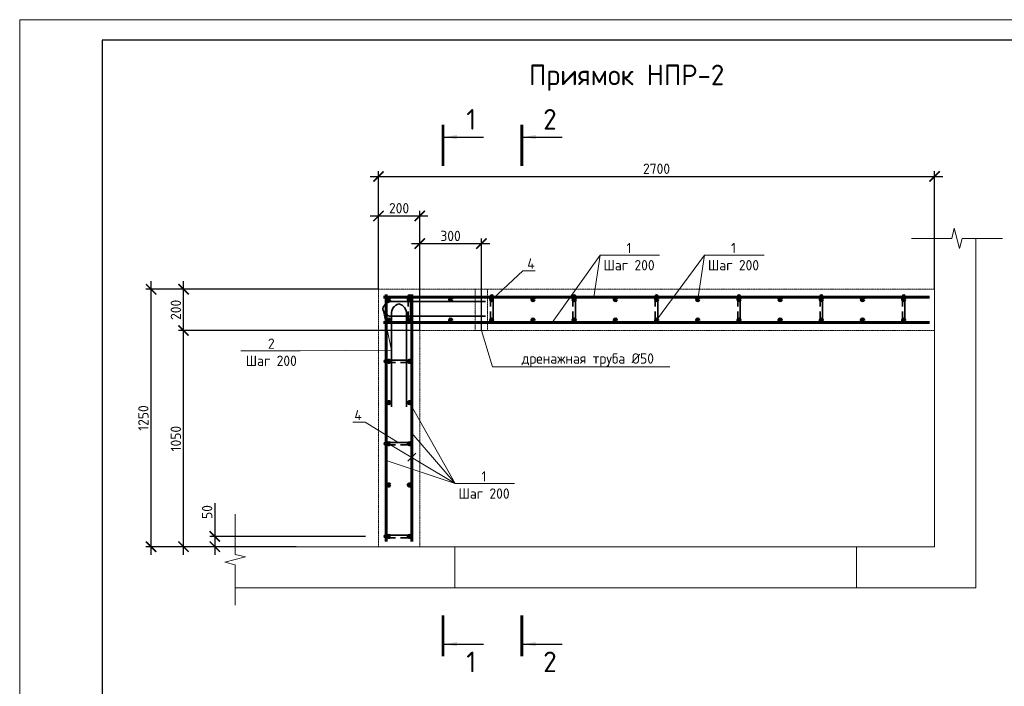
# Model space of a CAD drawing. Header units: millimetres. Extents: x 130535 to 3472113, y -231620 to 121434.
# Tile 57 of 133: x 410135 to 434036, y 18030 to 34210. Entities that reach past the tile are written whole.
import ezdxf
from ezdxf import colors
from ezdxf.entities.mleader import LeaderData, LeaderLine
from ezdxf.enums import TextEntityAlignment as Align
from ezdxf.math import Vec2, Vec3

# ---------------------------------------------------------------- set-up
doc = ezdxf.new("R2010")
doc.units = ezdxf.units.MM
doc.linetypes.add('DASHED', pattern=[7, 5, -2, 0])
doc.layers.get('DEFPOINTS').update_dxf_attribs({"color": 1, "lineweight": 0})
for name, color, linetype, lineweight in [('Основная 0.35', 200, 'Continuous', 35), ('Основная 0.60', 142, 'Continuous', 60), ('РАЗМЕРЫ', 1, 'Continuous', 9), ('Символы 0.20', 1, 'Continuous', 20), ('Текст 5.00', 82, 'Continuous', 50), ('Тонкая', 81, 'Continuous', 20), ('Тонкая 0.20', 30, 'Continuous', 20), ('ТОНКИЕ', 7, 'Continuous', 9), ('Штриховая 0.20', 42, 'DASHED', 20)]:
    doc.layers.add(name, color=color, linetype=linetype, lineweight=lineweight)
doc.layers.add('ТОЛСТЫЕ_ОСНОВНЫЕ', color=6, linetype='Continuous')
doc.styles.add('GOST-2.304_Type-B', font='GOST_Common.ttf')
doc.dimstyles.new('СПДС', dxfattribs={"dimscale": 100, "dimtxt": 2.5, "dimasz": 2.5, "dimexe": 1.25, "dimexo": 0, "dimtad": 1, "dimdec": 0, "dimtxsty": 'GOST-2.304_Type-B', "dimblk": 'ARCHTICK', "dimcen": 2.5, "dimdle": 2, "dimadec": 0, "dimazin": 2, "dimtfac": 0.75, "dimtdec": 0, "dimtmove": 1, "dimatfit": 3, "dimfxl": 1, "dimtolj": 1, "dimarcsym": 1})

# ---------------------------------------------------------------- blocks, each defined once
blk = doc.blocks.new('*U5')
at = {"layer": 'ТОЛСТЫЕ_ОСНОВНЫЕ', "color": 6}
blk.add_lwpolyline([(20, 5), (589, 5), (589, 415), (20, 415)], close=True, dxfattribs=at)
at = {"layer": 'ТОНКИЕ'}
blk.add_lwpolyline([(0, 0), (594, 0), (594, 420), (0, 420)], close=True, dxfattribs=at)
blk = doc.blocks.new('_ArchTick')
at = {"color": 0, "linetype": 'ByBlock', "const_width": 0.15}
blk.add_lwpolyline([(-0.5, -0.5), (0.5, 0.5)], dxfattribs=at)
blk = doc.blocks.new('*D406')
at = {"layer": 'DEFPOINTS', "color": 0, "linetype": 'Continuous', "lineweight": 0, "transparency": 16777216}
for p in [(418532, 21667), (414872, 21417), (416844, 21417)]:
    blk.add_point(p, dxfattribs=at)
at = {"layer": 'РАЗМЕРЫ', "color": 0, "linetype": 'Continuous', "lineweight": -2, "transparency": 16777216}
for p, q in [((414872, 22473), (414872, 21667)), ((414872, 21867), (414872, 21217)), ((418532, 21667), (414747, 21667)), ((416844, 21417), (414747, 21417))]:
    blk.add_line(p, q, dxfattribs=at)
at = {"layer": 'РАЗМЕРЫ', "color": 0, "linetype": 'Continuous', "lineweight": -2, "transparency": 16777216, "xscale": 250, "yscale": 250, "zscale": 250}
for p, rotation in [((414872, 21667), 90), ((414872, 21417), 270)]:
    blk.add_blockref('_ArchTick', p, dxfattribs=dict(at, rotation=rotation))
at = {"layer": 'РАЗМЕРЫ', "color": 0, "linetype": 'Continuous', "lineweight": 0, "transparency": 16777216, "insert": (414685, 22260), "char_height": 250, "attachment_point": 5, "rotation": 90, "style": 'GOST-2.304_Type-B'}
blk.add_mtext('\\A1;50', dxfattribs=at)
blk = doc.blocks.new('*D407')
at = {"layer": 'DEFPOINTS', "color": 0, "linetype": 'Continuous', "lineweight": 0, "transparency": 16777216}
for p in [(414112, 26667), (419844, 26667), (415363, 21417)]:
    blk.add_point(p, dxfattribs=at)
at = {"layer": 'РАЗМЕРЫ', "color": 0, "linetype": 'Continuous', "lineweight": -2, "transparency": 16777216}
for p, q in [((414112, 21217), (414112, 26867)), ((419844, 26667), (413987, 26667)), ((415363, 21417), (413987, 21417))]:
    blk.add_line(p, q, dxfattribs=at)
at = {"layer": 'РАЗМЕРЫ', "color": 0, "linetype": 'Continuous', "lineweight": -2, "transparency": 16777216, "xscale": 250, "yscale": 250, "zscale": 250}
for p, rotation in [((414112, 26667), 90), ((414112, 21417), 270)]:
    blk.add_blockref('_ArchTick', p, dxfattribs=dict(at, rotation=rotation))
at = {"layer": 'РАЗМЕРЫ', "color": 0, "linetype": 'Continuous', "lineweight": 0, "transparency": 16777216, "insert": (413925, 24042), "char_height": 250, "attachment_point": 5, "rotation": 90, "style": 'GOST-2.304_Type-B'}
blk.add_mtext('\\A1;1050', dxfattribs=at)
blk = doc.blocks.new('*D408')
at = {"layer": 'DEFPOINTS', "color": 0, "linetype": 'Continuous', "lineweight": 0, "transparency": 16777216}
for p in [(414112, 27667), (418844, 27667), (419844, 26667)]:
    blk.add_point(p, dxfattribs=at)
at = {"layer": 'РАЗМЕРЫ', "color": 0, "linetype": 'Continuous', "lineweight": -2, "transparency": 16777216}
for p, q in [((414112, 26467), (414112, 27867)), ((418844, 27667), (413987, 27667)), ((419844, 26667), (413987, 26667))]:
    blk.add_line(p, q, dxfattribs=at)
at = {"layer": 'РАЗМЕРЫ', "color": 0, "linetype": 'Continuous', "lineweight": -2, "transparency": 16777216, "xscale": 250, "yscale": 250, "zscale": 250}
for p, rotation in [((414112, 27667), 90), ((414112, 26667), 270)]:
    blk.add_blockref('_ArchTick', p, dxfattribs=dict(at, rotation=rotation))
at = {"layer": 'РАЗМЕРЫ', "color": 0, "linetype": 'Continuous', "lineweight": 0, "transparency": 16777216, "insert": (413925, 27167), "char_height": 250, "attachment_point": 5, "rotation": 90, "style": 'GOST-2.304_Type-B'}
blk.add_mtext('\\A1;200', dxfattribs=at)
blk = doc.blocks.new('*D409')
at = {"layer": 'DEFPOINTS', "color": 0, "linetype": 'Continuous', "lineweight": 0, "transparency": 16777216}
for p in [(419844, 29446), (418844, 27667), (419844, 26667)]:
    blk.add_point(p, dxfattribs=at)
at = {"layer": 'РАЗМЕРЫ', "color": 0, "linetype": 'Continuous', "lineweight": -2, "transparency": 16777216}
for p, q in [((418644, 29446), (420044, 29446)), ((418844, 27667), (418844, 29571)), ((419844, 26667), (419844, 29571))]:
    blk.add_line(p, q, dxfattribs=at)
at = {"layer": 'РАЗМЕРЫ', "color": 0, "linetype": 'Continuous', "lineweight": -2, "transparency": 16777216, "xscale": 250, "yscale": 250, "zscale": 250, "rotation": 180}
blk.add_blockref('_ArchTick', (418844, 29446), dxfattribs=at)
at = {"layer": 'РАЗМЕРЫ', "color": 0, "linetype": 'Continuous', "lineweight": -2, "transparency": 16777216, "xscale": 250, "yscale": 250, "zscale": 250}
blk.add_blockref('_ArchTick', (419844, 29446), dxfattribs=at)
at = {"layer": 'РАЗМЕРЫ', "color": 0, "linetype": 'Continuous', "lineweight": 0, "transparency": 16777216, "insert": (419344, 29634), "char_height": 250, "attachment_point": 5, "style": 'GOST-2.304_Type-B'}
blk.add_mtext('\\A1;200', dxfattribs=at)
blk = doc.blocks.new('A$C862932c0')
at = {"layer": 'Основная 0.35'}
for p, q in [((130, 6), (6, 6)), ((6, -6), (56, -6)), ((130, -6), (80, -6))]:
    blk.add_line(p, q, dxfattribs=at)
for centre, start, end in [((6, 0), 90, 270), ((130, 0), 270, 90)]:
    blk.add_arc(centre, 6, start, end, dxfattribs=at)
blk = doc.blocks.new('_None')
blk = doc.blocks.new('*D401')
at = {"layer": 'DEFPOINTS', "color": 0, "linetype": 'Continuous', "lineweight": 0, "transparency": 16777216}
for p in [(432344, 30405), (418844, 29167), (432344, 27667)]:
    blk.add_point(p, dxfattribs=at)
at = {"layer": 'РАЗМЕРЫ', "color": 0, "linetype": 'Continuous', "lineweight": -2, "transparency": 16777216}
for p, q in [((418644, 30405), (432544, 30405)), ((418844, 29167), (418844, 30530)), ((432344, 27667), (432344, 30530))]:
    blk.add_line(p, q, dxfattribs=at)
at = {"layer": 'РАЗМЕРЫ', "color": 0, "linetype": 'Continuous', "lineweight": -2, "transparency": 16777216, "xscale": 250, "yscale": 250, "zscale": 250, "rotation": 180}
blk.add_blockref('_ArchTick', (418844, 30405), dxfattribs=at)
at = {"layer": 'РАЗМЕРЫ', "color": 0, "linetype": 'Continuous', "lineweight": -2, "transparency": 16777216, "xscale": 250, "yscale": 250, "zscale": 250}
blk.add_blockref('_ArchTick', (432344, 30405), dxfattribs=at)
at = {"layer": 'РАЗМЕРЫ', "color": 0, "linetype": 'Continuous', "lineweight": 0, "transparency": 16777216, "insert": (425594, 30592), "char_height": 250, "attachment_point": 5, "style": 'GOST-2.304_Type-B'}
blk.add_mtext('\\A1;2700', dxfattribs=at)
blk = doc.blocks.new('*D402')
at = {"layer": 'DEFPOINTS', "color": 0, "linetype": 'Continuous', "lineweight": 0, "transparency": 16777216}
for p in [(413325, 27667), (416844, 27667), (415363, 21417)]:
    blk.add_point(p, dxfattribs=at)
at = {"layer": 'РАЗМЕРЫ', "color": 0, "linetype": 'Continuous', "lineweight": -2, "transparency": 16777216}
for p, q in [((413325, 21217), (413325, 27867)), ((416844, 27667), (413200, 27667)), ((415363, 21417), (413200, 21417))]:
    blk.add_line(p, q, dxfattribs=at)
at = {"layer": 'РАЗМЕРЫ', "color": 0, "linetype": 'Continuous', "lineweight": -2, "transparency": 16777216, "xscale": 250, "yscale": 250, "zscale": 250}
for p, rotation in [((413325, 27667), 90), ((413325, 21417), 270)]:
    blk.add_blockref('_ArchTick', p, dxfattribs=dict(at, rotation=rotation))
at = {"layer": 'РАЗМЕРЫ', "color": 0, "linetype": 'Continuous', "lineweight": 0, "transparency": 16777216, "insert": (413137, 24542), "char_height": 250, "attachment_point": 5, "rotation": 90, "style": 'GOST-2.304_Type-B'}
blk.add_mtext('\\A1;1250', dxfattribs=at)
blk = doc.blocks.new('*D403')
at = {"layer": 'DEFPOINTS', "color": 0, "linetype": 'Continuous', "lineweight": 0, "transparency": 16777216}
for p in [(421344, 28775), (419844, 26667), (421344, 26667)]:
    blk.add_point(p, dxfattribs=at)
at = {"layer": 'РАЗМЕРЫ', "color": 0, "linetype": 'Continuous', "lineweight": -2, "transparency": 16777216}
for p, q in [((419644, 28775), (421544, 28775)), ((419844, 26667), (419844, 28900)), ((421344, 26667), (421344, 28900))]:
    blk.add_line(p, q, dxfattribs=at)
at = {"layer": 'РАЗМЕРЫ', "color": 0, "linetype": 'Continuous', "lineweight": -2, "transparency": 16777216, "xscale": 250, "yscale": 250, "zscale": 250, "rotation": 180}
blk.add_blockref('_ArchTick', (419844, 28775), dxfattribs=at)
at = {"layer": 'РАЗМЕРЫ', "color": 0, "linetype": 'Continuous', "lineweight": -2, "transparency": 16777216, "xscale": 250, "yscale": 250, "zscale": 250}
blk.add_blockref('_ArchTick', (421344, 28775), dxfattribs=at)
at = {"layer": 'РАЗМЕРЫ', "color": 0, "linetype": 'Continuous', "lineweight": 0, "transparency": 16777216, "insert": (420594, 28962), "char_height": 250, "attachment_point": 5, "style": 'GOST-2.304_Type-B'}
blk.add_mtext('\\A1;300', dxfattribs=at)

msp = doc.modelspace()

# ---------------------------------------------------------------- linework, layer by layer
at = {"layer": 'Основная 0.35'}
for p, q in [((421446, 27371.1), (419196, 27371.1)), ((419340.9, 27311.5), (419339.1, 27311.5)), ((418946, 27189.9), (418946, 27191.7)), ((419159.7, 24811.5), (419159.7, 27061.5)), ((421446, 27010.5), (419196, 27010.5)), ((419520.3, 24811.5), (419520.3, 27061.5))]:
    msp.add_line(p, q, dxfattribs=at)
for centre, start, end in [((419173.4, 27139.1), 84.44835, 167.41224), ((419391.7, 27084), 102.58776, 185.55165), ((419288.3, 27084), 354.44835, 77.41224), ((419173.4, 27242.5), 192.58776, 275.55165)]:
    msp.add_arc(centre, 233.1, start, end, dxfattribs=at)
at = {"layer": 'Основная 0.60'}
for p, q in [((419034.1, 27541.9), (419034.1, 21541.9)), ((419654.1, 27541.9), (419654.1, 21541.9)), ((432219.1, 27476.9), (418969.1, 27476.9)), ((432219.1, 26856.9), (418969.1, 26856.9))]:
    msp.add_line(p, q, dxfattribs=at)
for centre in [(419094.1, 27416.9), (419094.1, 27416.9), (419594.1, 27416.9), (420594.1, 27416.9), (421594.1, 27416.9), (422594.1, 27416.9), (423594.1, 27416.9), (424594.1, 27416.9), (425594.1, 27416.9), (426594.1, 27416.9), (427594.1, 27416.9), (428594.1, 27416.9), (429594.1, 27416.9), (430594.1, 27416.9), (431594.1, 27416.9), (419094.1, 26916.9), (419594.1, 26916.9), (420594.1, 26916.9), (421594.1, 26916.9), (422594.1, 26916.9), (423594.1, 26916.9), (424594.1, 26916.9), (425594.1, 26916.9), (426594.1, 26916.9), (427594.1, 26916.9), (428594.1, 26916.9), (429594.1, 26916.9), (430594.1, 26916.9), (431594.1, 26916.9), (419094.1, 25916.9), (419594.1, 25916.9), (419094.1, 24916.9), (419594.1, 24916.9), (419094.1, 23916.9), (419594.1, 23916.9), (419094.1, 22916.9), (419594.1, 22916.9), (419094.1, 21666.9), (419594.1, 21666.9)]:
    msp.add_circle(centre, 30, dxfattribs=at)
at = {"layer": 'РАЗМЕРЫ', "linetype": 'Continuous', "lineweight": 0}
for p, q in [((432344.1, 28902.2), (432344.1, 21416.9)), ((433344.1, 28902.2), (433344.1, 20416.9)), ((423059, 26856.9), (424224.9, 28492.5)), ((425594.1, 26916.9), (426760, 28492.5)), ((420704.9, 22949.3), (419654.1, 24173.5)), ((419094.1, 23916.9), (420704.9, 22949.3)), ((420704.9, 22949.3), (419034.1, 23514.5))]:
    msp.add_line(p, q, dxfattribs=at)
at = {"layer": 'Тонкая'}
for points in [[(431779.4, 28902.2), (431929.4, 28902.2), (432758.9, 28902.2), (432821.4, 29152.2), (432946.4, 28652.2), (433008.9, 28902.2), (433838.4, 28902.2), (433988.4, 28902.2)], [(415363.2, 20002.1), (415363.2, 20152.1), (415363.2, 20981.6), (415113.2, 21044.1), (415613.2, 21169.1), (415363.2, 21231.6), (415363.2, 22061.1), (415363.2, 22211.1)]]:
    msp.add_lwpolyline(points, dxfattribs=at)
at = {"layer": 'Тонкая 0.20'}
msp.add_line((415363.2, 21416.9), (420694.1, 21416.9), dxfattribs=at)
at = {"layer": 'Тонкая 0.20', "ltscale": 6}
for p, q in [((430458.9, 21416.9), (432344.1, 21416.9)), ((415363.2, 20416.9), (433344.1, 20416.9))]:
    msp.add_line(p, q, dxfattribs=at)
at = {"layer": 'Тонкая 0.20'}
msp.add_lwpolyline([(420694.1, 21416.9), (430444.1, 21416.8), (430444.1, 20416.9), (420694.1, 20416.9)], close=True, dxfattribs=at)
at = {"layer": 'ТОНКИЕ', "linetype": 'Continuous', "lineweight": 25, "ltscale": 200}
for p, q in [((420445.9, 31361.3), (421395.9, 31361.3)), ((422356.4, 31361.3), (423306.4, 31361.3)), ((420445.9, 19053.5), (421395.9, 19053.5)), ((422356.4, 19053.5), (423306.4, 19053.5))]:
    msp.add_line(p, q, dxfattribs=at)
at = {"layer": 'ТОНКИЕ', "linetype": 'Continuous', "lineweight": 25, "ltscale": 200, "const_width": 70}
for points in [[(420410.9, 31661.3), (420410.9, 30661.3)], [(422321.4, 31661.3), (422321.4, 30661.3)], [(420410.9, 18753.5), (420410.9, 19753.5)], [(422321.4, 18753.5), (422321.4, 19753.5)]]:
    msp.add_lwpolyline(points, dxfattribs=at)
at = {"layer": 'ТОНКИЕ', "linetype": 'Continuous', "lineweight": 25, "ltscale": 200}
for points in [[(420445.9, 31361.3), (420746.4, 31411.6), (420746.4, 31311)], [(422356.4, 31361.3), (422656.8, 31411.6), (422656.8, 31311)], [(420445.9, 19053.5), (420746.4, 19103.8), (420746.4, 19003.3)], [(422356.4, 19053.5), (422656.8, 19103.8), (422656.8, 19003.3)]]:
    msp.add_solid(points, dxfattribs=at)
at = {"layer": 'Штриховая 0.20'}
for p, q in [((432344.1, 27666.9), (418844.1, 27666.9)), ((418844.1, 27666.9), (418844.1, 21416.9)), ((419844.1, 21416.9), (419844.1, 26666.9)), ((419844.1, 26666.9), (432344.1, 26666.9)), ((418844.1, 21416.9), (419844.1, 21416.9)), ((430844.1, 21416.9), (431844.1, 21416.9))]:
    msp.add_line(p, q, dxfattribs=at)
msp.add_lwpolyline([(421194.1, 27666.9), (421194.1, 26666.9), (421494.1, 26666.9), (421494.1, 27666.9)], close=True, dxfattribs=at)

# ---------------------------------------------------------------- block references
at = {"xscale": 100, "yscale": 100, "zscale": 100}
msp.add_blockref('*U5', (410134.8, -7790.1), dxfattribs=at)
at = {"layer": 'Символы 0.20'}
for name, p, xscale, yscale, zscale, rotation in [('A$C862932c0', (419594.1, 27530.8), 5, 5, 5, 270), ('A$C862932c0', (421594.1, 27530.8), 5, 5, 5, 270), ('A$C862932c0', (423594.1, 27530.8), 5, 5, 5, 270), ('A$C862932c0', (425594.1, 27530.8), 5, 5, 5, 270), ('A$C862932c0', (427594.1, 27530.8), 5, 5, 5, 270), ('A$C862932c0', (429594.1, 27530.8), 5, 5, 5, 270), ('A$C862932c0', (431594.1, 27530.8), 5, 5, 5, 270), ('_ArchTick', (419654.1, 23591.7), 200, 200, 200, 180.0000000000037)]:
    msp.add_blockref(name, p, dxfattribs=dict(at, xscale=xscale, yscale=yscale, zscale=zscale, rotation=rotation))
at = {"layer": 'Символы 0.20', "xscale": 5, "yscale": 5, "zscale": 5}
for p in [(418980.2, 25916.9), (418980.2, 23916.9), (418980.2, 21666.9)]:
    msp.add_blockref('A$C862932c0', p, dxfattribs=at)

# ---------------------------------------------------------------- texts
at = {"layer": 'Текст 5.00', "style": 'GOST-2.304_Type-B'}
msp.add_text('Приямок НПР-2', height=500, dxfattribs=at).set_placement((424868, 32869.2), align=Align.MIDDLE_CENTER)
at = {"layer": 'ТОНКИЕ', "linetype": 'Continuous', "lineweight": 0, "char_height": 500, "attachment_point": 5, "style": 'GOST-2.304_Type-B'}
for s, insert in [('1', (421095.9, 31791.3)), ('2', (423006.4, 31791.3)), ('2', (423006.4, 18623.5)), ('1', (421095.9, 18623.5))]:
    msp.add_mtext_dynamic_manual_height_columns(s, width=723.88, gutter_width=25, heights=[0], dxfattribs=dict(at, insert=insert))

# ---------------------------------------------------------------- dimensions: what is measured, and where the dimension line sits
at = {"layer": 'РАЗМЕРЫ', "color": 3, "linetype": 'Continuous', "lineweight": 0}
for base, p1, p2, picture, middle in [((432344.1, 30404.9), (418844.1, 29166.9), (432344.1, 27666.9), '*D401', (425594.1, 30592.4)), ((419844.1, 29446.4), (418844.1, 27666.9), (419844.1, 26666.9), '*D409', (419344.1, 29633.9)), ((421344.1, 28774.9), (419844.1, 26666.9), (421344.1, 26666.9), '*D403', (420594.1, 28962.4))]:
    dim = msp.add_linear_dim(base=base, p1=p1, p2=p2, dimstyle='СПДС', override={"dimlfac": 0.2}, dxfattribs=at)
    dim.commit()
    dim.dimension.update_dxf_attribs({"geometry": picture, "text_midpoint": middle})
for base, p1, p2, angle, picture, middle in [((413324.7, 27666.9), (415363.2, 21416.9), (416844.1, 27666.9), 90, '*D402', (413137.2, 24541.9)), ((414112.3, 27666.9), (419844.1, 26666.9), (418844.1, 27666.9), 270, '*D408', (413924.8, 27166.9)), ((414112.3, 26666.9), (415363.2, 21416.9), (419844.1, 26666.9), 270, '*D407', (413924.8, 24041.9))]:
    dim = msp.add_linear_dim(base=base, p1=p1, p2=p2, angle=angle, dimstyle='СПДС', override={"dimlfac": 0.2}, dxfattribs=at)
    dim.commit()
    dim.dimension.update_dxf_attribs({"geometry": picture, "text_midpoint": middle})
dim = msp.add_linear_dim(base=(414872.1, 21416.9), p1=(418531.9, 21666.9), p2=(416844.1, 21416.9), angle=270, dimstyle='СПДС', override={"dimlfac": 0.2}, dxfattribs=at)
dim.commit()
dim.dimension.update_dxf_attribs({"geometry": '*D406', "text_midpoint": (414853.3, 22260), "dimtype": 160})

# ---------------------------------------------------------------- leaders
at = {"layer": 'Символы 0.20'}
ml = msp.add_multileader_mtext('Standard', dxfattribs=at)
ml.set_content('1\\PШаг 200', color=256, style='GOST-2.304_Type-B')
ml.set_leader_properties(color=256, linetype='ByLayer', lineweight=-1)
ml.set_arrow_properties(name='NONE')
ml.build(insert=Vec2(0, 0))
ml.multileader.update_dxf_attribs({"text_left_attachment_type": 6, "text_right_attachment_type": 6, "dogleg_length": 1, "arrow_head_size": 18, "scale": 20})
ctx = ml.context
ctx.base_point, ctx.scale, ctx.char_height, ctx.arrow_head_size, ctx.landing_gap_size, ctx.plane_origin = Vec3(424324.9, 28492.5), 20, 250, 18, 9, Vec3(420474.2, 28109.1)
ctx.left_attachment, ctx.right_attachment, ctx.text_align_type = 6, 6, 1
notes = []
notes.append((ctx, [(0, (1, 1, 0), (424224.9, 28492.5), (1, 0), 100, [(0, [(424068.3, 27476.9)], 0, [])])]))
ctx.mtext.insert, ctx.mtext.alignment, ctx.mtext.flow_direction = Vec3(424926.7, 28792.5), 2, 5
ml = msp.add_multileader_mtext('Standard', dxfattribs=at)
ml.set_content('1\\PШаг 200', color=256, style='GOST-2.304_Type-B')
ml.set_leader_properties(color=256, linetype='ByLayer', lineweight=-1)
ml.set_arrow_properties(name='NONE')
ml.build(insert=Vec2(0, 0))
ml.multileader.update_dxf_attribs({"text_left_attachment_type": 6, "text_right_attachment_type": 6, "dogleg_length": 1, "arrow_head_size": 18, "scale": 20})
ctx = ml.context
ctx.base_point, ctx.scale, ctx.char_height, ctx.arrow_head_size, ctx.landing_gap_size, ctx.plane_origin = Vec3(426860, 28492.5), 20, 250, 18, 9, Vec3(423009.3, 28109.1)
ctx.left_attachment, ctx.right_attachment, ctx.text_align_type = 6, 6, 1
notes.append((ctx, [(0, (1, 1, 0), (426760, 28492.5), (1, 0), 100, [(0, [(426594.1, 27416.9)], 0, [])])]))
ctx.mtext.insert, ctx.mtext.alignment, ctx.mtext.flow_direction = Vec3(427461.8, 28792.5), 2, 5
ml = msp.add_multileader_mtext('Standard', dxfattribs=at)
ml.set_content('4', color=256, style='GOST-2.304_Type-B')
ml.set_leader_properties(color=256, linetype='ByLayer', lineweight=-1)
ml.set_arrow_properties(name='NONE')
ml.build(insert=Vec2(0, 0))
ml.multileader.update_dxf_attribs({"text_left_attachment_type": 6, "text_right_attachment_type": 6, "dogleg_length": 1, "arrow_head_size": 18, "scale": 20})
ctx = ml.context
ctx.base_point, ctx.scale, ctx.char_height, ctx.arrow_head_size, ctx.landing_gap_size, ctx.plane_origin = Vec3(422448.2, 28117.6), 20, 250, 18, 9, Vec3(420716.2, 25428.7)
ctx.left_attachment, ctx.right_attachment = 6, 6
notes.append((ctx, [(0, (1, 1, 0), (422348.2, 28117.6), (1, 0), 100, [(0, [(421624.1, 27440.8)], 0, [])])]))
ctx.mtext.insert, ctx.mtext.flow_direction = Vec3(422457.2, 28417.6), 5
ml = msp.add_multileader_mtext('Standard', dxfattribs=at)
ml.set_content('2\\PШаг 200', color=256, style='GOST-2.304_Type-B')
ml.set_leader_properties(color=256, linetype='ByLayer', lineweight=-1)
ml.set_arrow_properties(name='NONE')
ml.build(insert=Vec2(0, 0))
ml.multileader.update_dxf_attribs({"text_left_attachment_type": 6, "text_right_attachment_type": 6, "dogleg_length": 1, "arrow_head_size": 18, "scale": 20})
ctx = ml.context
ctx.base_point, ctx.scale, ctx.char_height, ctx.arrow_head_size, ctx.landing_gap_size, ctx.plane_origin = Vec3(415640.1, 26172), 20, 250, 18, 9, Vec3(416063.8, 27816.1)
ctx.left_attachment, ctx.right_attachment, ctx.text_align_type = 6, 6, 1
notes.append((ctx, [(0, (1, 1, 0), (416943.7, 26172), (-1, 0), 100, [(1, [(418946, 27191.7), (419159.7, 26186.5)], 0, [])])]))
ctx.mtext.insert, ctx.mtext.alignment, ctx.mtext.flow_direction = Vec3(416241.9, 26472), 2, 5
ml = msp.add_multileader_mtext('Standard', dxfattribs=at)
ml.set_content('дренажная труба %%C50', color=256, style='GOST-2.304_Type-B')
ml.set_leader_properties(color=256, linetype='ByLayer', lineweight=-1)
ml.set_arrow_properties(name='NONE')
ml.build(insert=Vec2(0, 0))
ml.multileader.update_dxf_attribs({"text_left_attachment_type": 6, "text_right_attachment_type": 6, "dogleg_length": 1, "arrow_head_size": 18, "scale": 20})
ctx = ml.context
ctx.base_point, ctx.scale, ctx.char_height, ctx.arrow_head_size, ctx.landing_gap_size, ctx.plane_origin = Vec3(422254.8, 25786.2), 20, 250, 18, 9, Vec3(421537.9, 22009.4)
ctx.left_attachment, ctx.right_attachment, ctx.text_align_type = 6, 6, 1
notes.append((ctx, [(1, (1, 1, 0), (421615.7, 25786.2), (1, 0), 639.1, [(0, [(421344.1, 26666.9)], 0, [])])]))
ctx.mtext.insert, ctx.mtext.alignment, ctx.mtext.flow_direction = Vec3(423924.4, 26111.2), 2, 5
ml = msp.add_multileader_mtext('Standard', dxfattribs=at)
ml.set_content('1\\PШаг 200', color=256, style='GOST-2.304_Type-B')
ml.set_leader_properties(color=256, linetype='ByLayer', lineweight=-1)
ml.set_arrow_properties(name='NONE')
ml.build(insert=Vec2(0, 0))
ml.multileader.update_dxf_attribs({"text_left_attachment_type": 6, "text_right_attachment_type": 6, "dogleg_length": 1, "arrow_head_size": 18, "scale": 20})
ctx = ml.context
ctx.base_point, ctx.scale, ctx.char_height, ctx.arrow_head_size, ctx.landing_gap_size, ctx.plane_origin = Vec3(420804.9, 22949.3), 20, 250, 18, 9, Vec3(416954.2, 22565.9)
ctx.left_attachment, ctx.right_attachment, ctx.text_align_type = 6, 6, 1
notes.append((ctx, [(0, (1, 1, 0), (420704.9, 22949.3), (1, 0), 100, [(0, [(419594.1, 24916.9)], 0, [])])]))
ctx.mtext.insert, ctx.mtext.alignment, ctx.mtext.flow_direction = Vec3(421406.7, 23249.3), 2, 5
ml = msp.add_multileader_mtext('Standard', dxfattribs=at)
ml.set_content('4', color=256, style='GOST-2.304_Type-B')
ml.set_leader_properties(color=256, linetype='ByLayer', lineweight=-1)
ml.set_arrow_properties(name='NONE')
ml.build(insert=Vec2(0, 0))
ml.multileader.update_dxf_attribs({"text_left_attachment_type": 6, "text_right_attachment_type": 6, "dogleg_length": 1, "arrow_head_size": 18, "scale": 20})
ctx = ml.context
ctx.base_point, ctx.scale, ctx.char_height, ctx.arrow_head_size, ctx.landing_gap_size, ctx.plane_origin = Vec3(418249.8, 24440.2), 20, 250, 18, 9, Vec3(418070.2, 23696.9)
ctx.left_attachment, ctx.right_attachment = 6, 6
notes.append((ctx, [(0, (1, 1, 0), (418517.8, 24440.2), (-1, 0), 100, [(0, [(419320.2, 23946.9)], 0, [])])]))
ctx.mtext.insert, ctx.mtext.flow_direction = Vec3(418258.8, 24740.2), 5
for ctx, leaders in notes:
    for number, flags, end, landing, length, lines in leaders:
        leader = LeaderData()
        leader.index, (leader.has_last_leader_line, leader.has_dogleg_vector, leader.attachment_direction) = number, flags
        leader.last_leader_point, leader.dogleg_vector, leader.dogleg_length = Vec3(end), Vec3(landing), length
        for number, points, colour, breaks in lines:
            line = LeaderLine()
            line.index, line.vertices, line.color, line.breaks = number, Vec3.list(points), colors.encode_raw_color(colour), breaks
            leader.lines.append(line)
        ctx.leaders.append(leader)

doc.saveas('drawing.dxf')
